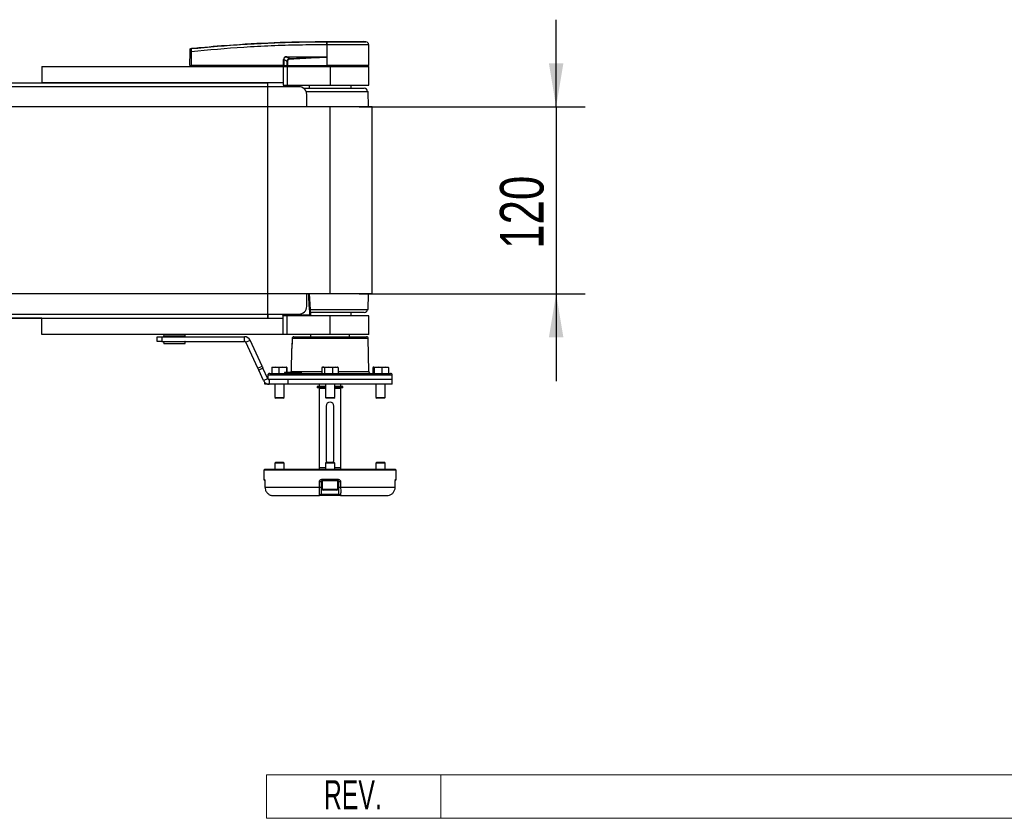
# Model space of a CAD drawing. Header units: millimetres. Extents: x 0 to 420, y 0 to 297.
# Tile 5 of 14: x 198 to 266, y 66 to 121. Entities that reach past the tile are written whole.
import ezdxf
from ezdxf.enums import TextEntityAlignment as Align

# ---------------------------------------------------------------- set-up
doc = ezdxf.new("R2010")
doc.units = ezdxf.units.MM
doc.layers.add('CARTIGLIO', color=140, linetype='Continuous')
doc.layers.add('QUOTE', color=174, linetype='Continuous')
doc.styles.add('SLDTEXTSTYLE0', font='TXT', dxfattribs={"width": 0.638298})
doc.styles.add('SLDTEXTSTYLE3', font='TXT', dxfattribs={"width": 0.75})
doc.dimstyles.new('SLDDIMSTYLE1', dxfattribs={"dimtxt": 3, "dimasz": 3, "dimexe": 0, "dimexo": 0.0625, "dimgap": 0.75, "dimtad": 1, "dimlfac": 9.331308, "dimrnd": 1e-09, "dimzin": 12, "dimdsep": 46, "dimtxsty": 'SLDTEXTSTYLE3', "dimsah": 1, "dimcen": 0.09, "dimadec": 0, "dimazin": 3, "dimtfac": 1, "dimtdec": 3, "dimtmove": 0, "dimatfit": 0, "dimfxl": 0, "dimfrac": 2, "dimtolj": 1, "dimtzin": 12, "dimarcsym": 0})

# ---------------------------------------------------------------- blocks, each defined once
blk = doc.blocks.new('SW_NOTE_0_27')
at = {"layer": 'CARTIGLIO', "color": 0, "insert": (2.34, 2.578), "char_height": 2, "attachment_point": 2, "style": 'SLDTEXTSTYLE0'}
blk.add_mtext('REV.', dxfattribs=at)
blk = doc.blocks.new('Cartiglio ALUSIC')
at = {"color": 161, "linetype": 'Continuous', "lineweight": 18}
for p, q in [((113.971, 150.999), (113.971, 153.999)), ((113.971, 153.999), (313.621, 153.999)), ((125.971, 153.999), (125.971, 150.999)), ((113.971, 150.999), (313.621, 150.999))]:
    blk.add_line(p, q, dxfattribs=at)
at = {"layer": 'CARTIGLIO', "color": 140}
blk.add_blockref('SW_NOTE_0_27', (117.568, 151.037), dxfattribs=at)
at = {"layer": 'CARTIGLIO', "color": 140, "style": 'SLDTEXTSTYLE0', "width": 0.638298}
for tag, height, p in [('AUTOATTR1', 3.5, (223.449, 133.7)), ('AUTOATTR2', 3.5, (221.929, 127.422)), ('AUTOATTR11', 3.5, (222.862, 121.411)), ('AUTOATTR8', 4, (219.244, 110.003)), ('AUTOATTR9', 4, (218.122, 100.423)), ('AUTOATTR0', 4, (249.033, 100.312))]:
    blk.add_attdef(tag, text='', height=height, dxfattribs=at).set_placement(p, align=Align.TOP_CENTER)
at = {"layer": 'CARTIGLIO', "color": 140}
for tag in ['AUTOATTR13', 'AUTOATTR12', 'AUTOATTR10', 'AUTOATTR7', 'AUTOATTR6', 'AUTOATTR5', 'AUTOATTR4', 'AUTOATTR3']:
    blk.add_attdef(tag, (0, 0), '', height=4, dxfattribs=at)
blk = doc.blocks.new('_D_2')
at = {"layer": 'QUOTE'}
for p, q in [((235.104, 115.104), (235.104, 121.104)), ((221.544, 115.104), (237.104, 115.104)), ((235.104, 115.104), (235.104, 102.244)), ((221.544, 102.244), (237.104, 102.244)), ((235.104, 102.244), (235.104, 96.244))]:
    blk.add_line(p, q, dxfattribs=at)
for points in [[(235.104, 115.104), (235.604, 118.104), (234.604, 118.104)], [(235.104, 102.244), (234.604, 99.244), (235.604, 99.244)]]:
    blk.add_solid(points, dxfattribs=at)
at = {"layer": 'QUOTE', "insert": (231.237, 105.349), "char_height": 3, "attachment_point": 1, "rotation": 90, "style": 'SLDTEXTSTYLE3'}
blk.add_mtext('120', dxfattribs=at)

msp = doc.modelspace()

# ---------------------------------------------------------------- linework, layer by layer
at = {"color": 7, "linetype": 'Continuous', "lineweight": 25}
for p, q in [((219.3203, 119.3787), (219.3029, 119.3787)), ((219.3203, 119.3787), (219.3192, 117.9435)), ((219.3204, 119.6046), (219.3206, 119.6046)), ((222.0188, 119.5898), (221.8324, 119.6046)), ((222.223, 117.9435), (222.2104, 119.3786)), ((209.8998, 117.9435), (209.9082, 118.9031)), ((209.9867, 118.9031), (209.9783, 117.9435)), ((209.9865, 119.1302), (209.9864, 119.1301)), ((209.8998, 117.9435), (209.9783, 117.9435)), ((209.952, 117.9435), (209.9529, 117.8899)), ((216.335, 117.9435), (209.9783, 117.9435)), ((209.9823, 117.9435), (209.9824, 117.8899)), ((216.335, 117.9435), (216.3367, 118.3761)), ((216.355, 117.9435), (216.335, 117.9435)), ((216.3392, 117.9435), (216.3393, 117.8899)), ((216.3567, 118.3761), (216.355, 117.9435)), ((216.355, 117.9435), (216.5939, 117.9435)), ((216.5828, 118.2586), (216.3567, 118.3761)), ((216.392, 117.9435), (216.3927, 117.8899)), ((216.5706, 118.5238), (216.759, 118.4258)), ((219.0855, 118.5238), (216.5706, 118.5238)), ((216.572, 118.5515), (219.0869, 118.5515)), ((216.6022, 117.9435), (219.3187, 117.9435)), ((216.619, 117.9435), (216.6193, 117.8899)), ((219.3135, 118.5386), (219.3136, 118.5326)), ((219.3136, 118.5326), (219.3187, 117.9435)), ((219.3192, 117.9435), (219.3187, 117.9435)), ((222.223, 117.9435), (219.3192, 117.9435)), ((219.3214, 117.9435), (219.3214, 117.8899)), ((222.1698, 117.8899), (222.1708, 117.9435)), ((199.7185, 117.8899), (199.7185, 116.7647)), ((199.7185, 117.8899), (216.3293, 117.8899)), ((216.3293, 117.8899), (216.3293, 116.7647)), ((216.3293, 117.8899), (216.5972, 117.8899)), ((216.5972, 117.8899), (216.5972, 116.6039)), ((216.5972, 117.8899), (219.5443, 117.8899)), ((219.5443, 117.8899), (219.5443, 116.6039)), ((219.5443, 117.8899), (222.2234, 117.8899)), ((222.2234, 116.6039), (222.2234, 117.8899)), ((70.5834, 116.7647), (199.7185, 116.7647)), ((216.3293, 116.7647), (199.7185, 116.7647)), ((215.2576, 116.4968), (215.2576, 116.7647)), ((216.3293, 116.7647), (216.3293, 116.6039)), ((216.3293, 116.6039), (216.5972, 116.6039)), ((216.5972, 116.6039), (219.5443, 116.6039)), ((218.0975, 116.6039), (218.0975, 116.3896)), ((219.5443, 116.6039), (222.2234, 116.6039)), ((220.991, 116.3896), (220.991, 116.6039)), ((217.401, 116.4968), (60.9384, 116.4968)), ((217.7225, 116.3896), (221.9019, 116.3896)), ((217.8921, 116.1753), (222.1698, 116.1753)), ((217.9368, 115.1036), (217.9368, 115.9609)), ((222.1852, 115.1036), (222.1698, 116.1753)), ((219.5443, 115.1036), (58.7951, 115.1036)), ((219.5443, 102.2437), (219.5443, 115.1036)), ((222.4378, 115.1036), (219.5443, 115.1036)), ((222.4378, 102.2437), (222.4378, 115.1036)), ((219.5443, 102.2437), (58.7951, 102.2437)), ((217.9368, 101.3863), (217.9368, 102.2437)), ((218.2154, 100.8005), (218.123, 102.2481)), ((222.4378, 102.2437), (219.5443, 102.2437)), ((222.1698, 101.172), (222.1852, 102.2437)), ((218.1841, 101.172), (222.1698, 101.172)), ((60.9384, 100.8505), (217.401, 100.8505)), ((199.7185, 100.5826), (70.5834, 100.5826)), ((199.7185, 99.4574), (199.7185, 100.5826)), ((199.7185, 100.5826), (216.3293, 100.5826)), ((215.2576, 100.8505), (215.2576, 100.5826)), ((216.2461, 100.8291), (215.2576, 100.8291)), ((216.2439, 100.8407), (216.2443, 100.8505)), ((216.2975, 100.7979), (216.2984, 100.8505)), ((216.2981, 100.7887), (216.2986, 100.7862)), ((216.3293, 100.5826), (216.3293, 100.7434)), ((216.5972, 100.7434), (216.3293, 100.7434)), ((216.3293, 99.4574), (216.3293, 100.5826)), ((216.352, 100.8505), (216.3511, 100.7979)), ((216.3511, 100.7979), (218.1598, 100.7979)), ((216.3511, 100.7979), (216.3511, 100.7434)), ((216.5972, 99.4574), (216.5972, 100.7434)), ((219.5443, 100.7434), (216.5972, 100.7434)), ((218.1598, 100.7979), (218.1598, 100.7434)), ((221.9019, 100.9577), (218.2024, 100.9577)), ((219.5443, 99.4574), (219.5443, 100.7434)), ((222.2234, 100.7434), (219.5443, 100.7434)), ((220.991, 100.7434), (220.991, 100.9577)), ((222.2234, 99.4574), (222.2234, 100.7434)), ((216.3293, 99.4574), (199.7185, 99.4574)), ((203.8422, 99.4574), (203.8422, 99.4547)), ((204.6984, 99.4547), (204.6984, 99.4574)), ((207.6528, 98.9751), (207.6528, 99.2966)), ((207.6528, 99.2966), (207.9743, 99.2966)), ((207.9743, 98.9751), (207.6528, 98.9751)), ((207.9743, 99.2966), (207.9743, 98.9751)), ((207.9743, 99.2966), (213.649, 99.2966)), ((207.9743, 98.9751), (213.649, 98.9751)), ((208.0993, 99.437), (208.0934, 99.3245)), ((208.0934, 99.3245), (209.5699, 99.3245)), ((208.0934, 98.9472), (208.0993, 98.8347)), ((209.5699, 98.9472), (208.0934, 98.9472)), ((208.1112, 99.437), (208.0993, 99.437)), ((209.564, 99.437), (208.1112, 99.437)), ((208.1264, 99.302), (208.1148, 99.302)), ((208.1148, 98.9698), (209.5485, 98.9698)), ((209.5485, 99.302), (208.1264, 99.302)), ((208.1779, 99.302), (208.1779, 99.2966)), ((208.1779, 98.9751), (208.1779, 98.9698)), ((209.4854, 99.2966), (209.4854, 99.302)), ((209.4854, 98.9698), (209.4854, 98.9751)), ((209.5699, 99.3245), (209.564, 99.437)), ((209.564, 98.8347), (209.5699, 98.9472)), ((213.649, 98.9751), (213.649, 99.2966)), ((213.7461, 98.9132), (214.0375, 99.0491)), ((214.8651, 97.2743), (214.0375, 99.0491)), ((216.5972, 99.4574), (216.3293, 99.4574)), ((219.5443, 99.4574), (216.5972, 99.4574)), ((216.9346, 99.1697), (216.9342, 99.1699)), ((222.1742, 99.1697), (216.9346, 99.1697)), ((217.0636, 99.2961), (222.0456, 99.2961)), ((218.2047, 99.4574), (218.2047, 99.2961)), ((222.2234, 99.4574), (219.5443, 99.4574)), ((220.8839, 99.2961), (220.8839, 99.4574)), ((222.2137, 96.904), (222.1742, 99.1697)), ((208.0993, 98.8347), (209.564, 98.8347)), ((208.1322, 98.8144), (208.1207, 98.8144)), ((209.5426, 98.8144), (208.1322, 98.8144)), ((214.5737, 97.1384), (213.7461, 98.9132)), ((216.9026, 98.4933), (216.8748, 96.904)), ((216.9044, 98.4933), (216.9026, 98.4933)), ((216.9254, 98.7039), (216.925, 98.704)), ((214.5737, 97.1384), (214.8651, 97.2743)), ((214.6349, 97.0072), (214.5737, 97.1384)), ((214.9263, 97.143), (214.6349, 97.0072)), ((214.9763, 96.275), (214.6349, 97.0072)), ((214.8651, 97.2743), (214.9263, 97.143)), ((215.2677, 96.4109), (214.9263, 97.143)), ((215.7887, 97.2063), (215.5505, 97.1785)), ((215.5505, 97.1785), (215.5505, 96.7777)), ((215.5677, 97.2063), (215.7887, 97.2063)), ((216.027, 97.1785), (215.7887, 97.2063)), ((215.7887, 97.2063), (216.2825, 97.2063)), ((216.2825, 97.2063), (216.027, 97.1785)), ((216.027, 97.1785), (216.027, 96.7777)), ((216.5379, 97.1785), (216.2825, 97.2063)), ((216.2825, 97.2063), (216.5551, 97.2063)), ((216.5379, 97.1785), (216.5379, 96.8313)), ((216.5569, 97.206), (216.556, 97.2063)), ((216.5723, 97.1785), (216.5723, 96.8313)), ((216.8748, 96.904), (218.9849, 96.904)), ((218.9849, 97.1785), (218.9849, 96.7777)), ((219.0497, 97.2063), (219.0232, 97.1967)), ((219.0497, 97.2063), (219.0748, 97.2063)), ((219.0748, 97.2063), (219.4443, 97.2063)), ((219.4443, 97.2063), (219.1646, 97.1785)), ((219.1646, 97.1785), (219.1646, 96.7777)), ((219.7239, 97.1785), (219.4443, 97.2063)), ((219.4443, 97.2063), (219.9138, 97.2063)), ((219.9138, 97.2063), (219.7239, 97.1785)), ((219.7239, 97.1785), (219.7239, 96.7777)), ((220.1036, 97.1785), (219.9138, 97.2063)), ((219.9138, 97.2063), (220.0389, 97.2063)), ((220.0653, 97.1967), (220.0389, 97.2063)), ((220.1036, 97.1785), (220.1036, 96.7777)), ((220.1036, 96.904), (222.2137, 96.904)), ((222.4932, 97.1785), (222.4932, 96.7777)), ((222.5389, 97.2063), (222.8516, 97.2063)), ((222.8516, 97.2063), (222.5847, 97.1785)), ((222.5847, 97.1785), (222.5847, 96.7777)), ((223.1186, 97.1785), (222.8516, 97.2063)), ((222.8516, 97.2063), (223.3399, 97.2063)), ((223.3399, 97.2063), (223.1186, 97.1785)), ((223.1186, 97.1785), (223.1186, 96.7777)), ((223.5611, 97.1785), (223.3399, 97.2063)), ((223.3399, 97.2063), (223.5216, 97.2063)), ((223.5283, 97.204), (223.5218, 97.2063)), ((223.5611, 97.1785), (223.5611, 96.7777)), ((215.2677, 96.4109), (214.9763, 96.275)), ((215.2629, 96.6513), (215.259, 96.4294)), ((223.8256, 96.6513), (215.2629, 96.6513)), ((215.3648, 96.349), (215.3489, 96.349)), ((215.3648, 96.349), (215.3648, 96.0275)), ((216.6483, 96.349), (215.3648, 96.349)), ((215.3915, 96.7777), (223.6971, 96.7777)), ((216.4056, 96.8313), (216.4046, 96.7777)), ((216.4152, 96.8313), (216.4056, 96.8313)), ((216.4152, 96.8313), (216.4145, 96.7777)), ((216.5135, 96.8313), (216.4152, 96.8313)), ((216.5135, 96.8313), (216.5129, 96.7777)), ((216.5495, 96.8313), (216.5135, 96.8313)), ((216.5495, 96.8313), (216.5498, 96.7777)), ((216.8066, 96.8313), (216.5495, 96.8313)), ((223.8309, 96.349), (216.6458, 96.349)), ((216.6483, 96.349), (216.6483, 96.0275)), ((223.8309, 96.349), (216.6483, 96.349)), ((216.817, 96.8313), (216.8161, 96.7777)), ((216.8253, 96.8313), (216.8246, 96.7777)), ((216.9042, 96.8313), (216.9033, 96.7777)), ((216.9138, 96.8313), (216.9042, 96.8313)), ((216.9138, 96.8313), (216.9131, 96.7777)), ((216.9472, 96.8313), (216.9138, 96.8313)), ((216.9472, 96.8313), (216.9465, 96.7777)), ((217.0007, 96.8313), (216.9472, 96.8313)), ((217.0007, 96.8313), (217.0015, 96.7777)), ((217.0753, 96.8313), (217.0007, 96.8313)), ((217.0753, 96.8313), (217.0761, 96.7777)), ((217.0778, 96.8313), (217.0753, 96.8313)), ((217.0788, 96.7777), (217.0778, 96.8313)), ((217.5853, 96.7777), (217.5844, 96.8313)), ((223.8309, 96.349), (223.8256, 96.6513)), ((223.8309, 96.0275), (223.8309, 96.349)), ((215.0609, 96.0275), (215.0609, 96.1578)), ((215.168, 96.0275), (215.0609, 96.0275)), ((215.168, 96.0795), (215.168, 96.0275)), ((215.3648, 96.0275), (215.168, 96.0275)), ((216.6483, 96.0275), (215.3648, 96.0275)), ((215.7399, 96.0275), (215.7399, 95.1273)), ((216.3829, 95.1273), (216.3829, 96.0275)), ((223.8309, 96.0275), (216.6483, 96.0275)), ((218.663, 95.878), (218.663, 95.7708)), ((219.2228, 95.878), (218.663, 95.878)), ((219.2228, 95.7708), (218.663, 95.7708)), ((218.7941, 96.0275), (218.7941, 95.878)), ((218.7941, 95.7601), (218.7941, 90.2947)), ((218.7941, 95.7601), (219.2228, 95.7601)), ((218.8263, 95.7708), (218.8263, 95.7601)), ((219.2228, 96.0275), (219.2228, 95.1273)), ((219.8658, 95.1273), (219.8658, 96.0275)), ((220.4256, 95.878), (219.8658, 95.878)), ((220.4256, 95.7708), (219.8658, 95.7708)), ((219.8658, 95.7601), (220.2944, 95.7601)), ((220.2623, 95.7601), (220.2623, 95.7708)), ((220.2944, 95.878), (220.2944, 96.0275)), ((220.2944, 90.2947), (220.2944, 95.7601)), ((220.4256, 95.7708), (220.4256, 95.878)), ((222.7057, 96.0275), (222.7057, 95.1273)), ((223.3487, 95.1273), (223.3487, 96.0275)), ((215.7399, 95.1273), (215.8042, 95.063)), ((215.7399, 95.1273), (216.3829, 95.1273)), ((216.3186, 95.063), (215.8042, 95.063)), ((216.3186, 95.063), (216.3829, 95.1273)), ((219.2228, 95.1273), (219.2871, 95.063)), ((219.2228, 95.1273), (219.8658, 95.1273)), ((219.3001, 95.063), (219.2871, 95.063)), ((219.8015, 95.063), (219.3001, 95.063)), ((219.8015, 95.063), (219.8658, 95.1273)), ((222.7057, 95.1273), (222.77, 95.063)), ((222.7057, 95.1273), (223.3487, 95.1273)), ((222.7733, 95.063), (222.77, 95.063)), ((223.2844, 95.063), (222.7733, 95.063)), ((223.2844, 95.063), (223.3487, 95.1273)), ((219.2764, 94.5277), (219.2764, 90.7769)), ((219.8122, 90.7769), (219.8122, 94.5277)), ((214.9902, 90.1334), (214.9958, 89.4895)), ((214.9902, 90.1334), (224.0984, 90.1334)), ((215.0433, 90.187), (215.0433, 90.1334)), ((215.0433, 90.187), (224.0453, 90.187)), ((215.8042, 90.6692), (215.7399, 90.6049)), ((215.7399, 90.6049), (215.7399, 90.187)), ((216.3624, 90.6049), (215.7399, 90.6049)), ((215.8042, 90.6692), (216.3022, 90.6692)), ((216.3022, 90.6692), (216.3186, 90.6692)), ((216.3829, 90.6049), (216.3186, 90.6692)), ((216.3829, 90.6049), (216.3624, 90.6049)), ((216.3829, 90.187), (216.3829, 90.6049)), ((218.7941, 90.2947), (218.7979, 90.187)), ((218.7941, 90.2947), (219.2228, 90.2947)), ((219.2871, 90.6692), (219.2228, 90.6049)), ((219.2228, 90.6049), (219.2228, 90.187)), ((219.8658, 90.6049), (219.2228, 90.6049)), ((219.2871, 90.6692), (219.7964, 90.6692)), ((219.7964, 90.6692), (219.8015, 90.6692)), ((219.8658, 90.6049), (219.8015, 90.6692)), ((219.8658, 90.187), (219.8658, 90.6049)), ((219.8658, 90.2947), (220.2944, 90.2947)), ((220.2907, 90.187), (220.2944, 90.2947)), ((222.77, 90.6692), (222.7057, 90.6049)), ((222.7057, 90.6049), (222.7057, 90.187)), ((223.2961, 90.6049), (222.7057, 90.6049)), ((222.77, 90.6692), (223.2423, 90.6692)), ((223.2423, 90.6692), (223.2844, 90.6692)), ((223.3487, 90.6049), (223.2844, 90.6692)), ((223.3487, 90.6049), (223.2961, 90.6049)), ((223.3487, 90.187), (223.3487, 90.6049)), ((224.0453, 90.1334), (224.0453, 90.187)), ((224.0928, 89.4895), (224.0984, 90.1334)), ((214.9958, 89.4895), (215.0303, 89.4895)), ((218.9853, 89.4895), (220.1032, 89.4895)), ((224.0583, 89.4895), (224.0928, 89.4895)), ((215.0538, 89.3312), (215.0551, 89.3315)), ((215.0546, 89.331), (215.059, 88.9493)), ((215.059, 88.9491), (215.059, 88.9489)), ((215.0596, 88.9494), (218.8139, 88.9494)), ((218.9449, 89.3306), (218.9383, 88.9485)), ((219.0084, 89.3306), (218.9449, 89.3306)), ((220.0901, 89.3832), (218.9985, 89.3832)), ((219.0084, 89.3832), (219.0084, 88.8045)), ((219.0084, 88.8045), (220.0694, 88.8045)), ((220.0694, 88.8045), (220.0801, 88.8045)), ((220.0801, 88.8045), (220.0801, 89.3832)), ((220.1436, 89.3306), (220.0801, 89.3306)), ((220.1503, 88.9485), (220.1436, 89.3306)), ((220.2747, 88.9494), (224.0289, 88.9494)), ((224.0295, 88.9489), (224.034, 89.331)), ((224.0334, 89.3315), (224.0348, 89.3312)), ((215.6563, 88.3651), (218.8228, 88.3651)), ((220.2658, 88.3651), (218.8228, 88.3651)), ((218.9299, 88.4704), (220.1586, 88.4704)), ((220.0158, 88.7402), (219.0727, 88.7402)), ((220.2658, 88.3651), (223.4323, 88.3651))]:
    msp.add_line(p, q, dxfattribs=at)
at = {"color": 7, "linetype": 'Continuous'}
for p, q in [((63.0818, 116.7647), (215.2576, 116.7647)), ((215.2576, 100.5826), (215.2576, 116.7647)), ((63.0818, 100.5826), (215.2576, 100.5826))]:
    msp.add_line(p, q, dxfattribs=at)
at = {"color": 7, "linetype": 'Continuous', "lineweight": 25, "flags": 128}
for points in [[(219.0855, 118.5238), (219.2132, 118.5287), (219.3136, 118.5326)], [(216.9342, 99.1699), (216.9278, 98.8437), (216.925, 98.704)], [(216.9346, 99.1697), (216.9325, 99.0626), (216.9254, 98.7039)], [(219.2764, 90.7769), (219.2968, 90.6744), (219.299, 90.6692)], [(219.7896, 90.6692), (219.7918, 90.6744), (219.8122, 90.7769)], [(215.0546, 89.331), (215.0539, 89.3311), (215.0538, 89.3312)], [(215.0551, 89.3315), (215.0576, 89.1172), (215.0596, 88.9494)], [(215.059, 88.9489), (215.0584, 88.949), (215.0596, 88.9494)], [(218.8139, 88.9494), (218.8177, 89.1637), (218.8207, 89.3315)], [(220.2678, 89.3315), (220.2717, 89.1172), (220.2747, 88.9494)], [(224.0289, 88.9494), (224.0315, 89.1637), (224.0334, 89.3315)], [(224.0289, 88.9494), (224.0302, 88.949), (224.0295, 88.9489)], [(224.0348, 89.3312), (224.0346, 89.3311), (224.034, 89.331)]]:
    msp.add_lwpolyline(points, dxfattribs=at)
at = {"color": 7, "linetype": 'Continuous', "lineweight": 25}
for centre, radius, start, end in [((220.1079, 119.4239), 0.8063, 168.120168, 183.219012), ((223.6665, 119.0943), 4.3758, 173.303191, 173.496611), ((220.1254, 119.4234), 0.8064, 168.081743, 183.180073), ((221.9961, 119.3767), 0.2143, 0.500011, 83.923128), ((209.9474, 116.5305), 2.3729, 89.051899, 90.948101), ((209.9947, 119.0287), 0.0855, 96.104195, 179.384141), ((216.3467, 121.1056), 2.7295, 269.78976, 270.21024), ((216.3499, 118.5486), 0.222, 353.585658, 0.74759), ((142.7405, 114.8485), 74.1049, 2.731259, 2.766996), ((218.8649, 118.5486), 0.222, 353.585658, 0.74759), ((217.401, 115.9609), 0.5358, 0, 90), ((221.9019, 116.1753), 0.2143, 360, 90), ((217.401, 101.3863), 0.5358, 270, 0), ((221.9019, 101.172), 0.2143, 270, 0), ((216.2488, 100.792), 0.049, 6.924501, 95.747368), ((216.2461, 100.7755), 0.0536, 11.536959, 90), ((216.3243, 100.0302), 0.7682, 88.001617, 91.998383), ((216.3511, 100.7969), 0.0536, 179, 270), ((218.1598, 100.7969), 0.0536, 270, 3.721687), ((218.2187, 100.123), 0.6774, 90.458341, 94.987292), ((208.1148, 99.3234), 0.0214, 177, 270), ((208.1148, 98.9483), 0.0214, 90, 183), ((208.1207, 99.4359), 0.0214, 90, 177), ((209.5426, 99.4359), 0.0214, 3, 90), ((209.5485, 99.3234), 0.0214, 270, 3), ((209.5485, 98.9483), 0.0214, 357, 90), ((213.649, 98.8679), 0.4287, 25, 90), ((213.649, 98.8679), 0.1072, 25, 90), ((222.0456, 99.1675), 0.1286, 1, 90), ((208.1207, 98.8358), 0.0214, 183, 270), ((209.5426, 98.8358), 0.0214, 270, 357), ((216.958, 98.4923), 0.0536, 156.033714, 179.001595), ((216.7462, 96.9063), 0.1286, 324.314665, 359), ((222.3423, 96.9063), 0.1286, 181, 270), ((215.3915, 96.6491), 0.1286, 90, 179), ((223.6971, 96.6491), 0.1286, 1, 90), ((219.5443, 94.5277), 0.2679, 0, 180), ((215.103, 89.4904), 0.1072, 180.5, 239.656256), ((215.1381, 89.4904), 0.1078, 180.483929, 208.017591), ((219.2107, 89.4635), 0.2269, 173.421252, 200.711868), ((219.8778, 89.4635), 0.2269, 339.288132, 6.578748), ((223.9856, 89.4904), 0.1072, 300.228465, 359.5), ((223.9505, 89.4904), 0.1078, 332.086988, 359.516), ((218.897, 91.7394), 2.7912, 268.292536, 270.845926), ((218.9039, 92.124), 2.7938, 268.294895, 270.84236), ((219.0727, 88.8045), 0.0643, 180, 270), ((220.0158, 88.8045), 0.0643, 270, 0), ((220.1847, 92.124), 2.7938, 269.15764, 271.705105), ((220.1915, 91.7394), 2.7912, 269.154074, 271.707464), ((218.8228, 88.4723), 0.1072, 270, 359), ((220.2658, 88.4723), 0.1072, 181, 270)]:
    msp.add_arc(centre, radius, start, end, dxfattribs=at)
for centre, major_axis, ratio, start_param, end_param in [((216.717, 118.2669), (0.3644, -0.1792), 0.6067254, 2.2520057, 3.4288926), ((216.7142, 118.2672), (0.3447, -0.1706), 0.5569608, 2.2532184, 3.4301053), ((216.8478, 118.1977), (0.2455, -0.1306), 0.7705823, 2.3011388, 3.4780257), ((216.8478, 118.1982), (0.2143, -0.1133), 0.6630178, 2.2990506, 3.4759374)]:
    msp.add_ellipse(centre, major_axis=major_axis, ratio=ratio, start_param=start_param, end_param=end_param, dxfattribs=at)
for points, knots in [([(209.9857, 119.1137), (211.1924, 119.2238), (213.0318, 119.3917), (215.5102, 119.5152), (217.4149, 119.5806), (218.6827, 119.5805), (219.3189, 119.5899), (219.3189, 119.5899)], [0, 0, 0, 0, 0.38876695, 0.59252789, 0.79628932, 0.99999932, 1, 1, 1, 1]), ([(209.9865, 119.1302), (210.0225, 119.1338), (210.2446, 119.1564), (211.2194, 119.2515), (213.2222, 119.4151), (216.1119, 119.5724), (218.2505, 119.5938), (219.3204, 119.6046)], [0, 0, 0, 0, 0.0117013, 0.0722088, 0.3141935, 0.6568871, 1, 1, 1, 1]), ([(219.3029, 119.3787), (218.6695, 119.3747), (217.4027, 119.3668), (215.5032, 119.3048), (213.0287, 119.1804), (211.1921, 119.013), (209.9867, 118.9031)], [0, 0, 0, 0, 0.2036202, 0.4072406, 0.6109477, 1, 1, 1, 1]), ([(219.3189, 119.5899), (219.3189, 119.5899), (219.3247, 119.5899), (219.3306, 119.5899), (219.3364, 119.5899)], [0, 0, 0, 0, 0.0003655, 1, 1, 1, 1]), ([(222.2104, 119.3786), (222.2033, 119.3786), (222.1889, 119.3787), (222.0726, 119.3787), (221.8887, 119.3786), (221.6388, 119.3786), (221.3272, 119.3787), (220.968, 119.3785), (220.5649, 119.3787), (220.1496, 119.3786), (219.7292, 119.3786), (219.4576, 119.3786), (219.3203, 119.3787)], [0, 0, 0, 0, 0.100465, 0.2038434, 0.3043094, 0.4076889, 0.5081552, 0.611535, 0.7120023, 0.8153833, 0.9066108, 1, 1, 1, 1]), ([(219.3206, 119.6046), (219.4797, 119.6046), (219.7984, 119.6046), (220.2678, 119.6046), (220.7042, 119.6046), (221.0922, 119.6046), (221.4118, 119.6046), (221.6503, 119.6046), (221.8043, 119.6046), (221.8231, 119.6046), (221.8324, 119.6046)], [0, 0, 0, 0, 0.1248804, 0.2501396, 0.3746494, 0.4998125, 0.6247642, 0.7495577, 0.8749238, 1, 1, 1, 1]), ([(219.3364, 119.5899), (219.4624, 119.5899), (219.7144, 119.5898), (220.1028, 119.5899), (220.4894, 119.5899), (220.8624, 119.5898), (221.1972, 119.5899), (221.4859, 119.5899), (221.7188, 119.5899), (221.8897, 119.59), (221.998, 119.5898), (222.0119, 119.5898), (222.0188, 119.5898)], [0, 0, 0, 0, 0.0923036, 0.1846071, 0.2865385, 0.3884688, 0.490398, 0.5923288, 0.694247, 0.7961664, 0.8980845, 1, 1, 1, 1]), ([(209.9082, 118.9031), (209.9082, 118.9082), (209.9084, 118.9276), (209.9087, 118.9606), (209.909, 118.9956), (209.9092, 119.0212), (209.9092, 119.0268), (209.9093, 119.0296)], [0, 0, 0, 0, 0.08210774, 0.31165455, 0.54070711, 0.77036972, 1, 1, 1, 1]), ([(209.9093, 119.0296), (209.9093, 119.0358), (209.9094, 119.0442), (209.9094, 119.0453), (209.9094, 119.0456)], [0, 0, 0, 0, 0.7365741, 1, 1, 1, 1]), ([(209.9094, 119.0456), (209.9095, 119.0486), (209.9101, 119.0613), (209.9167, 119.0833), (209.9339, 119.107), (209.9579, 119.1244), (209.9769, 119.1282), (209.9864, 119.1301)], [0, 0, 0, 0, 0.0716067, 0.3068114, 0.5378745, 0.7689372, 1, 1, 1, 1]), ([(209.9857, 119.1137), (209.985, 119.109), (209.9838, 119.0995), (209.9833, 119.0568), (209.984, 118.9985), (209.9853, 118.9438), (209.9864, 118.9116), (209.9867, 118.9031)], [0, 0, 0, 0, 0.2296881, 0.4595969, 0.6887793, 0.9180889, 1, 1, 1, 1]), ([(209.9864, 119.1301), (209.9863, 119.1298), (209.9861, 119.1287), (209.9858, 119.1201), (209.9857, 119.1137)], [0, 0, 0, 0, 0.2638842, 1, 1, 1, 1]), ([(216.5828, 118.2586), (216.5891, 118.2586), (216.6003, 118.2586), (216.6145, 118.2586), (216.6207, 118.2586)], [0, 0, 0, 0, 0.56, 1, 1, 1, 1]), ([(216.5939, 117.9435), (216.5905, 118.0023), (216.5844, 118.1071), (216.5833, 118.2123), (216.5828, 118.2586)], [0, 0, 0, 0, 0.560586, 1, 1, 1, 1]), ([(216.5939, 117.9435), (216.5947, 117.9435), (216.5964, 117.9435), (216.5993, 117.9435), (216.6014, 117.9435), (216.6022, 117.9435)], [0, 0, 0, 0, 0.3193957, 0.7481913, 1, 1, 1, 1]), ([(216.6207, 118.2586), (216.619, 118.1997), (216.6161, 118.0945), (216.6064, 117.9897), (216.6022, 117.9435)], [0, 0, 0, 0, 0.5593923, 1, 1, 1, 1]), ([(216.759, 118.4258), (217.1932, 118.4455), (217.9687, 118.4805), (218.7442, 118.5106), (219.0855, 118.5238)], [0, 0, 0, 0, 0.5599741, 1, 1, 1, 1]), ([(219.3136, 118.5326), (218.8373, 118.5008), (217.9869, 118.4441), (217.1357, 118.3993), (216.7612, 118.3797)], [0, 0, 0, 0, 0.5600269, 1, 1, 1, 1]), ([(219.0869, 118.5515), (219.1088, 118.5513), (219.1736, 118.5506), (219.2499, 118.5509), (219.3029, 118.5407), (219.3135, 118.5386)], [0, 0, 0, 0, 0.2892673, 0.8568296, 1, 1, 1, 1]), ([(218.1598, 100.7979), (218.1405, 101.0965), (218.1094, 101.5784), (218.0802, 102.0604), (218.069, 102.2437)], [0, 0, 0, 0, 0.6197809, 1, 1, 1, 1]), ([(216.2461, 100.8291), (216.2457, 100.8296), (216.245, 100.8307), (216.2443, 100.8374), (216.2439, 100.8407)], [0, 0, 0, 0, 0.5000603, 1, 1, 1, 1]), ([(217.0636, 99.2961), (217.049, 99.2946), (217.0198, 99.2918), (216.9809, 99.2692), (216.9518, 99.2362), (216.937, 99.2008), (216.9353, 99.178), (216.9346, 99.1697)], [0, 0, 0, 0, 0.21895842, 0.43811809, 0.65703778, 0.87477757, 1, 1, 1, 1]), ([(216.9254, 98.7039), (216.9246, 98.6799), (216.9231, 98.6318), (216.9176, 98.5683), (216.9115, 98.5208), (216.9068, 98.4966), (216.9051, 98.4942), (216.9044, 98.4933)], [0, 0, 0, 0, 0.2140331, 0.4289877, 0.6464901, 0.8661248, 1, 1, 1, 1]), ([(216.925, 98.704), (216.925, 98.7029), (216.9248, 98.6771), (216.9221, 98.6259), (216.9164, 98.5615), (216.9115, 98.5259), (216.9085, 98.5117), (216.9086, 98.512), (216.9086, 98.5121)], [0, 0, 0, 0, 0.0115449, 0.2765138, 0.5475708, 0.8217766, 0.9533142, 1, 1, 1, 1]), ([(215.5505, 97.1785), (215.5508, 97.1794), (215.5564, 97.1964), (215.5622, 97.2015), (215.5677, 97.2063)], [0, 0, 0, 0, 0.0529743, 1, 1, 1, 1]), ([(216.5551, 97.2063), (216.5496, 97.2015), (216.5439, 97.1964), (216.5382, 97.1794), (216.5379, 97.1785)], [0, 0, 0, 0, 0.9470257, 1, 1, 1, 1]), ([(216.5723, 97.1785), (216.5711, 97.1819), (216.5654, 97.1986), (216.5597, 97.2029), (216.5551, 97.2063)], [0, 0, 0, 0, 0.2061857, 1, 1, 1, 1]), ([(219.0748, 97.2063), (219.0509, 97.2029), (219.0207, 97.1986), (218.9911, 97.1819), (218.9849, 97.1785)], [0, 0, 0, 0, 0.7938143, 1, 1, 1, 1]), ([(219.1646, 97.1785), (219.163, 97.1794), (219.1334, 97.1964), (219.1033, 97.2015), (219.0748, 97.2063)], [0, 0, 0, 0, 0.0529743, 1, 1, 1, 1]), ([(220.0643, 97.1914), (220.0759, 97.1893), (220.0891, 97.187), (220.102, 97.1794), (220.1036, 97.1785)], [0, 0, 0, 0, 0.879011, 1, 1, 1, 1]), ([(222.5389, 97.2063), (222.5268, 97.2029), (222.5114, 97.1986), (222.4963, 97.1819), (222.4932, 97.1785)], [0, 0, 0, 0, 0.7938143, 1, 1, 1, 1]), ([(222.5847, 97.1785), (222.5839, 97.1794), (222.5688, 97.1964), (222.5535, 97.2015), (222.5389, 97.2063)], [0, 0, 0, 0, 0.0529743, 1, 1, 1, 1]), ([(223.5154, 97.2063), (223.5299, 97.2015), (223.5453, 97.1964), (223.5603, 97.1794), (223.5611, 97.1785)], [0, 0, 0, 0, 0.9470257, 1, 1, 1, 1]), ([(216.8849, 96.8313), (216.8721, 96.8313), (216.8503, 96.8313), (216.8327, 96.8313), (216.8253, 96.8313)], [0, 0, 0, 0, 0.5817995, 1, 1, 1, 1]), ([(217.5805, 96.8313), (217.5818, 96.8313), (217.588, 96.8313), (217.5621, 96.8313), (217.5021, 96.8313), (217.4061, 96.8313), (217.2951, 96.8313), (217.1886, 96.8313), (217.1289, 96.8313), (217.1061, 96.8313)], [0, 0, 0, 0, 0.0442813, 0.2167888, 0.3904022, 0.5393631, 0.7118305, 0.889817, 1, 1, 1, 1]), ([(215.0303, 89.4895), (215.0327, 89.4877), (215.0375, 89.4841), (215.0448, 89.456), (215.0509, 89.4147), (215.0543, 89.3704), (215.0549, 89.3418), (215.0551, 89.3315)], [0, 0, 0, 0, 0.2219122, 0.4427502, 0.6617521, 0.8773894, 1, 1, 1, 1]), ([(215.0433, 89.4436), (215.0434, 89.4434), (215.0436, 89.4429), (215.0455, 89.4349), (215.0483, 89.4172), (215.0512, 89.393), (215.052, 89.3734), (215.0524, 89.3661)], [0, 0, 0, 0, 0.10169302, 0.27100647, 0.51535631, 0.81957296, 1, 1, 1, 1]), ([(218.8207, 89.3315), (218.8228, 89.3494), (218.8271, 89.3853), (218.856, 89.4327), (218.8979, 89.4684), (218.9436, 89.4869), (218.9737, 89.4887), (218.9853, 89.4895)], [0, 0, 0, 0, 0.211904, 0.4248641, 0.6410447, 0.8611821, 1, 1, 1, 1]), ([(220.1032, 89.4895), (220.1219, 89.4877), (220.1591, 89.4841), (220.2086, 89.456), (220.246, 89.4147), (220.2648, 89.3704), (220.267, 89.3418), (220.2678, 89.3315)], [0, 0, 0, 0, 0.2219122, 0.4427502, 0.6617521, 0.8773894, 1, 1, 1, 1]), ([(224.0334, 89.3315), (224.0339, 89.3494), (224.0349, 89.3853), (224.0399, 89.4327), (224.0465, 89.4684), (224.053, 89.4869), (224.0568, 89.4887), (224.0583, 89.4895)], [0, 0, 0, 0, 0.21190404, 0.42486415, 0.64104474, 0.86118213, 1, 1, 1, 1]), ([(224.036, 89.3608), (224.0362, 89.3683), (224.037, 89.3898), (224.0402, 89.4173), (224.0433, 89.4365), (224.0453, 89.4439), (224.0451, 89.4433), (224.0451, 89.4431)], [0, 0, 0, 0, 0.1769385, 0.5046387, 0.7707962, 0.9479323, 1, 1, 1, 1]), ([(215.0524, 89.3661), (215.0529, 89.3591), (215.0537, 89.3479), (215.0535, 89.3358), (215.0535, 89.3312)], [0, 0, 0, 0, 0.6215832, 1, 1, 1, 1]), ([(215.0596, 88.9494), (215.0668, 88.8838), (215.0812, 88.7525), (215.1838, 88.5782), (215.3338, 88.4461), (215.5008, 88.3754), (215.6118, 88.3681), (215.6563, 88.3651)], [0, 0, 0, 0, 0.2128736, 0.4254625, 0.6392063, 0.8554982, 1, 1, 1, 1]), ([(218.8228, 88.3651), (218.8207, 88.3718), (218.8165, 88.3852), (218.8128, 88.4896), (218.8114, 88.6426), (218.812, 88.8061), (218.8134, 88.911), (218.8139, 88.9494)], [0, 0, 0, 0, 0.2198289, 0.439994, 0.6588493, 0.8749667, 1, 1, 1, 1]), ([(218.9383, 88.9485), (218.9377, 88.917), (218.9362, 88.8312), (218.9339, 88.6974), (218.9317, 88.5721), (218.9302, 88.4868), (218.93, 88.4759), (218.9299, 88.4704)], [0, 0, 0, 0, 0.1247127, 0.34042654, 0.55918865, 0.77962349, 1, 1, 1, 1]), ([(218.9985, 89.3832), (218.9947, 89.383), (218.9849, 89.3824), (218.9701, 89.3762), (218.9565, 89.3644), (218.947, 89.3487), (218.9456, 89.3366), (218.9449, 89.3306)], [0, 0, 0, 0, 0.1400162, 0.3632789, 0.5814764, 0.7930201, 1, 1, 1, 1]), ([(220.1436, 89.3306), (220.1434, 89.334), (220.1426, 89.3436), (220.1364, 89.3585), (220.1243, 89.3721), (220.1083, 89.3814), (220.0961, 89.3826), (220.0901, 89.3832)], [0, 0, 0, 0, 0.1194766, 0.3320203, 0.5518594, 0.7757647, 1, 1, 1, 1]), ([(220.1586, 88.4704), (220.1586, 88.4728), (220.1585, 88.4788), (220.1575, 88.5366), (220.1556, 88.6447), (220.1531, 88.7873), (220.1512, 88.8948), (220.1503, 88.9485)], [0, 0, 0, 0, 0.1448814, 0.3615524, 0.5753397, 0.7876427, 1, 1, 1, 1]), ([(220.2747, 88.9494), (220.2755, 88.8838), (220.277, 88.7525), (220.2769, 88.5782), (220.2746, 88.4461), (220.2707, 88.3754), (220.2672, 88.3681), (220.2658, 88.3651)], [0, 0, 0, 0, 0.2128736, 0.4254625, 0.6392063, 0.8554982, 1, 1, 1, 1]), ([(223.4323, 88.3651), (223.5001, 88.3718), (223.6359, 88.3852), (223.8165, 88.4896), (223.9513, 88.6426), (224.0189, 88.8061), (224.0262, 88.911), (224.0289, 88.9494)], [0, 0, 0, 0, 0.2198289, 0.439994, 0.6588493, 0.8749667, 1, 1, 1, 1]), ([(224.0349, 89.3312), (224.0349, 89.3333), (224.0348, 89.3434), (224.0355, 89.3531), (224.036, 89.3608)], [0, 0, 0, 0, 0.205893, 1, 1, 1, 1])]:
    msp.add_open_spline(points, degree=3, knots=knots, dxfattribs=at)
for points in [[(214.9763, 96.275), (214.9965, 96.2397), (215.0368, 96.169), (215.1317, 96.0904), (215.2431, 96.0375), (215.3242, 96.0308), (215.3648, 96.0275)], [(215.2677, 96.4109), (215.2727, 96.4021), (215.2828, 96.3844), (215.3065, 96.3647), (215.3344, 96.3515), (215.3547, 96.3498), (215.3648, 96.349)]]:
    msp.add_open_spline(points, degree=3, dxfattribs=at)

# ---------------------------------------------------------------- block references
at = {"layer": 'CARTIGLIO'}
msp.add_blockref('Cartiglio ALUSIC', (101.2063, -84.828), dxfattribs=at)

# ---------------------------------------------------------------- dimensions: what is measured, and where the dimension line sits
at = {"layer": 'QUOTE'}
dim = msp.add_linear_dim(base=(232.7228, 102.2437), p1=(219.5443, 115.1036), p2=(219.5443, 102.2437), angle=90, dimstyle='SLDDIMSTYLE1', dxfattribs=at)
dim.commit()
dim.dimension.update_dxf_attribs({"geometry": '_D_2', "text_midpoint": (232.7228, 108.6736), "dimtype": 160})

doc.saveas('drawing.dxf')
